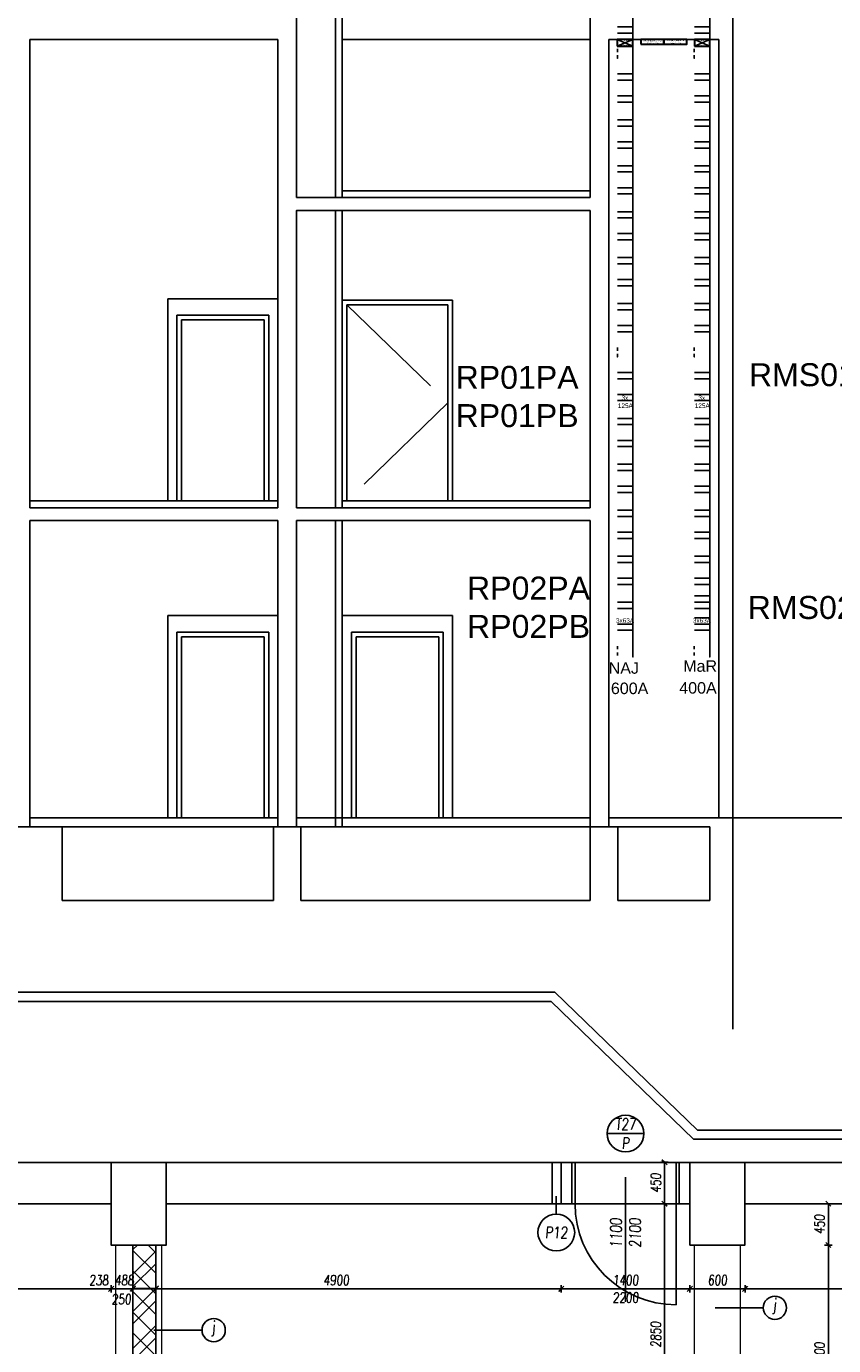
# Model space of a CAD drawing. Header units: millimetres. Extents: x 171 to 266814, y 44 to 350448.
# Tile 57 of 105: x 14985 to 23773, y 27163 to 41523. Entities that reach past the tile are written whole.
import ezdxf

# ---------------------------------------------------------------- set-up
doc = ezdxf.new("R2010")
doc.units = ezdxf.units.MM
doc.header["$LTSCALE"] = 100
doc.linetypes.add('ACAD_ISO12W100', pattern=[22, 12, -3, 0.5, -3, 0.5, -3])
doc.linetypes.add('ČÁRKOVANÁ', pattern=[19.05, 12.7, -6.35])
doc.layers.add('DVERE', color=7, linetype='Continuous', true_color=0xf00000)
for name, color, linetype in [('Elektro přívod', 1, 'Continuous'), ('KOTY', 7, 'Continuous'), ('KOTY 50', 7, 'Continuous'), ('KOTY-DVERE', 8, 'Continuous'), ('NOVA', 240, 'Continuous'), ('NOVÁ TENKÁ', 240, 'Continuous'), ('NOVÁ TLUSTÁ', 240, 'Continuous'), ('Přípojnice', 202, 'Continuous'), ('SLOUPY', 3, 'Continuous'), ('SRAFA', 9, 'Continuous'), ('TENKA', 253, 'Continuous'), ('TLUSTA', 2, 'Continuous'), ('ŽB', 3, 'Continuous')]:
    doc.layers.add(name, color=color, linetype=linetype)
doc.layers.add('NAD', color=4, linetype='ACAD_ISO12W100', lineweight=13)
doc.layers.add('SRAFY', color=7, linetype='Continuous', lineweight=13)
doc.styles.add('arial', font='arial.ttf', dxfattribs={"width": 0.8, "height": 1})
doc.styles.add('CS-ROMANS', font='romans.shx', dxfattribs={"width": 0.75, "oblique": 5})
doc.styles.get("Standard").update_dxf_attribs({"font": 'arial.ttf'})
doc.dimstyles.new('A_KÓTA_50', dxfattribs={"dimtxt": 110, "dimasz": 2, "dimexe": 100, "dimexo": 1500, "dimgap": 40, "dimtad": 1, "dimrnd": 1, "dimdsep": 46, "dimtxsty": 'CS-ROMANS', "dimblk": 'KOT_CARA20', "dimcen": 45, "dimse1": 1, "dimse2": 1, "dimclrd": 256, "dimclre": 256, "dimclrt": 256, "dimadec": 0, "dimazin": 0, "dimtfac": 1, "dimtix": 1, "dimtmove": 2, "dimatfit": 3, "dimldrblk": 'OBLIQUE', "dimfxl": 100, "dimtolj": 1, "dimarcsym": 0})

# ---------------------------------------------------------------- blocks, each defined once
blk = doc.blocks.new('KOT_CARA20')
for p, q in [((0, 0), (-14.1, -14.1)), ((0, 20), (0, -20)), ((0, 0), (14.1, 14.1))]:
    blk.add_line(p, q)
blk = doc.blocks.new('*D208')
at = {"layer": 'Defpoints', "color": 0, "transparency": 16777216}
for p in [(9608, 28258), (15908, 28258), (15908, 27781)]:
    blk.add_point(p, dxfattribs=at)
at = {"layer": 'KOTY 50', "lineweight": -2, "ltscale": 5, "transparency": 16777216}
blk.add_line((9610, 27781), (15906, 27781), dxfattribs=at)
at = {"layer": 'KOTY 50', "lineweight": -2, "transparency": 16777216, "xscale": 2, "yscale": 2, "zscale": 2, "rotation": 180}
blk.add_blockref('KOT_CARA20', (9608, 27781), dxfattribs=at)
at = {"layer": 'KOTY 50', "lineweight": -2, "transparency": 16777216, "xscale": 2, "yscale": 2, "zscale": 2}
blk.add_blockref('KOT_CARA20', (15908, 27781), dxfattribs=at)
at = {"layer": 'KOTY 50', "transparency": 16777216, "insert": (12758, 27876), "char_height": 110, "attachment_point": 5, "style": 'CS-ROMANS'}
blk.add_mtext('\\A1;6300', dxfattribs=at)
blk = doc.blocks.new('_OBLIQUE')
at = {"color": 0, "linetype": 'ByBlock', "ltscale": 15}
blk.add_line((-0.5, -0.5), (0.5, 0.5), dxfattribs=at)
blk = doc.blocks.new('*D209')
at = {"layer": 'Defpoints', "color": 0, "transparency": 16777216}
for p in [(15908, 28258), (16145, 28196), (16145, 27781)]:
    blk.add_point(p, dxfattribs=at)
at = {"layer": 'KOTY 50', "lineweight": -2, "ltscale": 5, "transparency": 16777216}
blk.add_line((15910, 27781), (16143, 27781), dxfattribs=at)
at = {"layer": 'KOTY 50', "lineweight": -2, "transparency": 16777216, "xscale": 2, "yscale": 2, "zscale": 2, "rotation": 180}
blk.add_blockref('KOT_CARA20', (15908, 27781), dxfattribs=at)
at = {"layer": 'KOTY 50', "lineweight": -2, "transparency": 16777216, "xscale": 2, "yscale": 2, "zscale": 2}
blk.add_blockref('KOT_CARA20', (16145, 27781), dxfattribs=at)
at = {"layer": 'KOTY 50', "transparency": 16777216, "insert": (15773, 27876), "char_height": 110, "attachment_point": 5, "style": 'CS-ROMANS'}
blk.add_mtext('\\A1;238', dxfattribs=at)
blk = doc.blocks.new('*D210')
at = {"layer": 'Defpoints', "color": 0, "transparency": 16777216}
for p in [(16145, 28199), (16395, 28213), (16395, 27784)]:
    blk.add_point(p, dxfattribs=at)
at = {"layer": 'KOTY 50', "lineweight": -2, "ltscale": 5, "transparency": 16777216}
blk.add_line((16147, 27784), (16393, 27784), dxfattribs=at)
at = {"layer": 'KOTY 50', "lineweight": -2, "transparency": 16777216, "xscale": 2, "yscale": 2, "zscale": 2, "rotation": 180}
blk.add_blockref('KOT_CARA20', (16145, 27784), dxfattribs=at)
at = {"layer": 'KOTY 50', "lineweight": -2, "transparency": 16777216, "xscale": 2, "yscale": 2, "zscale": 2}
blk.add_blockref('KOT_CARA20', (16395, 27784), dxfattribs=at)
at = {"layer": 'KOTY 50', "transparency": 16777216, "insert": (16018, 27668), "char_height": 110, "attachment_point": 5, "style": 'CS-ROMANS'}
blk.add_mtext('\\A1;250', dxfattribs=at)
blk = doc.blocks.new('*D211')
at = {"layer": 'Defpoints', "color": 0, "transparency": 16777216}
for p in [(15908, 28258), (16395, 28258), (15908, 27781)]:
    blk.add_point(p, dxfattribs=at)
at = {"layer": 'KOTY 50', "lineweight": -2, "ltscale": 5, "transparency": 16777216}
blk.add_line((16393, 27781), (15910, 27781), dxfattribs=at)
at = {"layer": 'KOTY 50', "lineweight": -2, "transparency": 16777216, "xscale": 2, "yscale": 2, "zscale": 2, "rotation": 180}
blk.add_blockref('KOT_CARA20', (15908, 27781), dxfattribs=at)
at = {"layer": 'KOTY 50', "lineweight": -2, "transparency": 16777216, "xscale": 2, "yscale": 2, "zscale": 2}
blk.add_blockref('KOT_CARA20', (16395, 27781), dxfattribs=at)
at = {"layer": 'KOTY 50', "transparency": 16777216, "insert": (16051, 27876), "char_height": 110, "attachment_point": 5, "style": 'CS-ROMANS'}
blk.add_mtext('\\A1;488', dxfattribs=at)
blk = doc.blocks.new('*D212')
at = {"layer": 'Defpoints', "color": 0, "transparency": 16777216}
for p in [(20808, 28708), (15908, 28258), (20808, 27781)]:
    blk.add_point(p, dxfattribs=at)
at = {"layer": 'KOTY 50', "lineweight": -2, "ltscale": 5, "transparency": 16777216}
blk.add_line((15910, 27781), (20806, 27781), dxfattribs=at)
at = {"layer": 'KOTY 50', "lineweight": -2, "transparency": 16777216, "xscale": 2, "yscale": 2, "zscale": 2, "rotation": 180}
blk.add_blockref('KOT_CARA20', (15908, 27781), dxfattribs=at)
at = {"layer": 'KOTY 50', "lineweight": -2, "transparency": 16777216, "xscale": 2, "yscale": 2, "zscale": 2}
blk.add_blockref('KOT_CARA20', (20808, 27781), dxfattribs=at)
at = {"layer": 'KOTY 50', "transparency": 16777216, "insert": (18358, 27876), "char_height": 110, "attachment_point": 5, "style": 'CS-ROMANS'}
blk.add_mtext('\\A1;4900', dxfattribs=at)
blk = doc.blocks.new('*D213')
at = {"layer": 'Defpoints', "color": 0, "transparency": 16777216}
for p in [(22208, 28258), (20808, 27932), (22208, 27781)]:
    blk.add_point(p, dxfattribs=at)
at = {"layer": 'KOTY 50', "lineweight": -2, "ltscale": 5, "transparency": 16777216}
blk.add_line((20810, 27781), (22206, 27781), dxfattribs=at)
at = {"layer": 'KOTY 50', "lineweight": -2, "transparency": 16777216, "xscale": 2, "yscale": 2, "zscale": 2, "rotation": 180}
blk.add_blockref('KOT_CARA20', (20808, 27781), dxfattribs=at)
at = {"layer": 'KOTY 50', "lineweight": -2, "transparency": 16777216, "xscale": 2, "yscale": 2, "zscale": 2}
blk.add_blockref('KOT_CARA20', (22208, 27781), dxfattribs=at)
at = {"layer": 'KOTY 50', "transparency": 16777216, "char_height": 110, "attachment_point": 5, "style": 'CS-ROMANS'}
for s, insert in [('\\A1;1400', (21508, 27876)), ('\\A1;2200', (21508, 27686))]:
    blk.add_mtext(s, dxfattribs=dict(at, insert=insert))
blk = doc.blocks.new('*D214')
at = {"layer": 'Defpoints', "color": 0, "transparency": 16777216}
for p in [(22208, 28258), (22808, 28258), (22808, 27781)]:
    blk.add_point(p, dxfattribs=at)
at = {"layer": 'KOTY 50', "lineweight": -2, "ltscale": 5, "transparency": 16777216}
blk.add_line((22210, 27781), (22806, 27781), dxfattribs=at)
at = {"layer": 'KOTY 50', "lineweight": -2, "transparency": 16777216, "xscale": 2, "yscale": 2, "zscale": 2, "rotation": 180}
blk.add_blockref('KOT_CARA20', (22208, 27781), dxfattribs=at)
at = {"layer": 'KOTY 50', "lineweight": -2, "transparency": 16777216, "xscale": 2, "yscale": 2, "zscale": 2}
blk.add_blockref('KOT_CARA20', (22808, 27781), dxfattribs=at)
at = {"layer": 'KOTY 50', "transparency": 16777216, "insert": (22508, 27876), "char_height": 110, "attachment_point": 5, "style": 'CS-ROMANS'}
blk.add_mtext('\\A1;600', dxfattribs=at)
blk = doc.blocks.new('*D327')
at = {"layer": 'Defpoints', "color": 0, "transparency": 16777216}
for p in [(21714, 28708), (21932, 28708), (20857, 25858)]:
    blk.add_point(p, dxfattribs=at)
at = {"layer": 'KOTY 50', "lineweight": -2, "ltscale": 5, "transparency": 16777216}
blk.add_line((21932, 25860), (21932, 28706), dxfattribs=at)
at = {"layer": 'KOTY 50', "lineweight": -2, "transparency": 16777216, "xscale": 2, "yscale": 2, "zscale": 2}
for p, rotation in [((21932, 28708), 90), ((21932, 25858), 270)]:
    blk.add_blockref('KOT_CARA20', p, dxfattribs=dict(at, rotation=rotation))
at = {"layer": 'KOTY 50', "transparency": 16777216, "insert": (21837, 27283), "char_height": 110, "attachment_point": 5, "rotation": 90, "style": 'CS-ROMANS'}
blk.add_mtext('\\A1;2850', dxfattribs=at)
blk = doc.blocks.new('*D328')
at = {"layer": 'Defpoints', "color": 0, "transparency": 16777216}
for p in [(21601, 29158), (21932, 29158), (21714, 28708)]:
    blk.add_point(p, dxfattribs=at)
at = {"layer": 'KOTY 50', "lineweight": -2, "ltscale": 5, "transparency": 16777216}
blk.add_line((21932, 28710), (21932, 29156), dxfattribs=at)
at = {"layer": 'KOTY 50', "lineweight": -2, "transparency": 16777216, "xscale": 2, "yscale": 2, "zscale": 2}
for p, rotation in [((21932, 29158), 90), ((21932, 28708), 270)]:
    blk.add_blockref('KOT_CARA20', p, dxfattribs=dict(at, rotation=rotation))
at = {"layer": 'KOTY 50', "transparency": 16777216, "insert": (21837, 28933), "char_height": 110, "attachment_point": 5, "rotation": 90, "style": 'CS-ROMANS'}
blk.add_mtext('\\A1;450', dxfattribs=at)
blk = doc.blocks.new('*D356')
at = {"layer": 'Defpoints', "color": 0, "transparency": 16777216}
for p in [(22808, 28258), (28458, 28258), (28458, 27781)]:
    blk.add_point(p, dxfattribs=at)
at = {"layer": 'KOTY 50', "lineweight": -2, "ltscale": 5, "transparency": 16777216}
blk.add_line((22810, 27781), (28456, 27781), dxfattribs=at)
at = {"layer": 'KOTY 50', "lineweight": -2, "transparency": 16777216, "xscale": 2, "yscale": 2, "zscale": 2, "rotation": 180}
blk.add_blockref('KOT_CARA20', (22808, 27781), dxfattribs=at)
at = {"layer": 'KOTY 50', "lineweight": -2, "transparency": 16777216, "xscale": 2, "yscale": 2, "zscale": 2}
blk.add_blockref('KOT_CARA20', (28458, 27781), dxfattribs=at)
at = {"layer": 'KOTY 50', "transparency": 16777216, "insert": (25633, 27876), "char_height": 110, "attachment_point": 5, "style": 'CS-ROMANS'}
blk.add_mtext('\\A1;5650', dxfattribs=at)
blk = doc.blocks.new('*D367')
at = {"layer": 'Defpoints', "color": 0, "transparency": 16777216}
for p in [(22808, 28258), (23715, 28258), (22602, 25858)]:
    blk.add_point(p, dxfattribs=at)
at = {"layer": 'KOTY 50', "lineweight": -2, "ltscale": 5, "transparency": 16777216}
blk.add_line((23715, 25860), (23715, 28256), dxfattribs=at)
at = {"layer": 'KOTY 50', "lineweight": -2, "transparency": 16777216, "xscale": 2, "yscale": 2, "zscale": 2}
for p, rotation in [((23715, 28258), 90), ((23715, 25858), 270)]:
    blk.add_blockref('KOT_CARA20', p, dxfattribs=dict(at, rotation=rotation))
at = {"layer": 'KOTY 50', "transparency": 16777216, "insert": (23620, 27058), "char_height": 110, "attachment_point": 5, "rotation": 90, "style": 'CS-ROMANS'}
blk.add_mtext('\\A1;2400', dxfattribs=at)
blk = doc.blocks.new('*D368')
at = {"layer": 'Defpoints', "color": 0, "transparency": 16777216}
for p in [(23198, 28708), (23715, 28708), (22808, 28258)]:
    blk.add_point(p, dxfattribs=at)
at = {"layer": 'KOTY 50', "lineweight": -2, "ltscale": 5, "transparency": 16777216}
blk.add_line((23715, 28260), (23715, 28706), dxfattribs=at)
at = {"layer": 'KOTY 50', "lineweight": -2, "transparency": 16777216, "xscale": 2, "yscale": 2, "zscale": 2}
for p, rotation in [((23715, 28708), 90), ((23715, 28258), 270)]:
    blk.add_blockref('KOT_CARA20', p, dxfattribs=dict(at, rotation=rotation))
at = {"layer": 'KOTY 50', "transparency": 16777216, "insert": (23620, 28483), "char_height": 110, "attachment_point": 5, "rotation": 90, "style": 'CS-ROMANS'}
blk.add_mtext('\\A1;450', dxfattribs=at)

msp = doc.modelspace()

# ---------------------------------------------------------------- hatches: boundary and pattern name
at = {"layer": 'SRAFA', "ltscale": 5}
h = msp.add_hatch(dxfattribs=at)
h.set_pattern_fill('ANSI31', color=253, scale=50, angle=90)
h.set_pattern_definition([(135, (-294224.35, -112688.84), (-112.2532, -112.2532), [])])
h.paths.add_polyline_path([(8397.553, 25732.91), (4672.557, 25732.91), (4672.557, 25607.91), (8397.553, 25607.91)])
h.paths.add_polyline_path([(8597.553, 25732.91), (8397.553, 25732.91), (8397.553, 25607.91), (8597.556, 25607.91)])
h.paths.add_polyline_path([(9797.553, 25732.91), (9657.556, 25732.91), (9657.556, 25607.91), (9797.553, 25607.91)])
h.paths.add_polyline_path([(20907.556, 25607.91), (20907.556, 25857.91), (16395.056, 25857.91), (16395.056, 28257.91), (16145.056, 28257.91), (16145.056, 25732.91), (15545.056, 25732.91), (15545.056, 25607.91)])
h.paths.add_polyline_path([(14545.056, 25607.91), (14545.056, 25732.91), (9797.553, 25732.91), (9797.553, 25607.91)])
h.paths.add_polyline_path([(22107.556, 25857.91), (22107.556, 25607.91), (22457.556, 25607.91), (22457.556, 24257.91), (22707.556, 24257.91), (22707.556, 25857.91)])
at = {"layer": 'SRAFY', "ltscale": 5}
h = msp.add_hatch(dxfattribs=at)
h.set_pattern_fill('ANSI32', color=253, scale=30)
h.set_pattern_definition([(45, (270826.47, -138059.16), (-202.05576, 202.05576), []), (45, (270961.17, -138059.16), (-202.05576, 202.05576), [])])
h.paths.add_polyline_path([(8597.553, 25732.91), (4672.556, 25732.91), (4672.556, 25607.91), (8597.556, 25607.91)])
h.paths.add_polyline_path([(9607.556, 25732.91), (9597.553, 25732.91), (9597.556, 25607.91), (9607.556, 25607.91)])
h.paths.add_polyline_path([(9757.556, 25732.91), (9607.556, 25732.91), (9607.556, 25607.91), (9757.556, 25607.91)])
h.paths.add_polyline_path([(20907.556, 25607.91), (20907.556, 25857.91), (16395.056, 25857.91), (16395.056, 28257.91), (16145.056, 28257.91), (16145.056, 25732.91), (15545.056, 25732.91), (15545.056, 25607.91)])
h.paths.add_polyline_path([(14545.056, 25607.91), (14545.056, 25732.91), (9757.556, 25732.91), (9757.556, 25607.91)])
h.paths.add_polyline_path([(22107.556, 25857.91), (22107.556, 25607.91), (22457.556, 25607.91), (22457.556, 24257.91), (22707.556, 24257.91), (22707.556, 25857.91)])

# ---------------------------------------------------------------- linework, layer by layer
at = {"layer": 'DVERE', "color": 253}
for p, q in [((16523.671, 38558.396), (17723.671, 38558.396)), ((16523.671, 36358.396), (16523.671, 38558.396)), ((17723.671, 38558.396), (17723.671, 36358.396)), ((17623.671, 38378.396), (16623.671, 38378.396)), ((16623.671, 38378.396), (16623.671, 36358.396)), ((17623.671, 36358.396), (17623.671, 38378.396)), ((17573.671, 38328.396), (16673.671, 38328.396)), ((16673.671, 38328.396), (16673.671, 36358.396)), ((17573.671, 36358.396), (17573.671, 38328.396)), ((17723.671, 36358.396), (16523.671, 36358.396)), ((16623.671, 36358.396), (17623.671, 36358.396)), ((16673.671, 36358.396), (17573.671, 36358.396)), ((16523.671, 35108.396), (17723.671, 35108.396)), ((16523.671, 32908.396), (16523.671, 35108.396)), ((17723.671, 35108.396), (17723.671, 32908.396)), ((18423.671, 35108.396), (19623.671, 35108.396)), ((18423.671, 32908.396), (18423.671, 35108.396)), ((19623.671, 35108.396), (19623.671, 32908.396)), ((17623.671, 34928.396), (16623.671, 34928.396)), ((16623.671, 34928.396), (16623.671, 32908.396)), ((17623.671, 32908.396), (17623.671, 34928.396)), ((19523.671, 34928.396), (18523.671, 34928.396)), ((18523.671, 34928.396), (18523.671, 32908.396)), ((19523.671, 32908.396), (19523.671, 34928.396)), ((17573.671, 34878.396), (16673.671, 34878.396)), ((16673.671, 34878.396), (16673.671, 32908.396)), ((17573.671, 32908.396), (17573.671, 34878.396)), ((19473.671, 34878.396), (18573.671, 34878.396)), ((18573.671, 34878.396), (18573.671, 32908.396)), ((19473.671, 32908.396), (19473.671, 34878.396)), ((17723.671, 32908.396), (16523.671, 32908.396)), ((16623.671, 32908.396), (17623.671, 32908.396)), ((16673.671, 32908.396), (17573.671, 32908.396)), ((19623.671, 32908.396), (18423.671, 32908.396)), ((18523.671, 32908.396), (19523.671, 32908.396)), ((18573.671, 32908.396), (19473.671, 32908.396)), ((22423.671, 32808.396), (22423.671, 32008.396)), ((17673.671, 32008.396), (15373.671, 32008.396)), ((21123.671, 32008.396), (17973.671, 32008.396)), ((22423.671, 32008.396), (21423.671, 32008.396)), ((20739.136, 31008.396), (8073.671, 31008.396)), ((20698.671, 30908.396), (8073.671, 30908.396)), ((20907.556, 29157.91), (22107.556, 29157.91)), ((20922.556, 29157.91), (20922.556, 28707.91)), ((20957.556, 29157.91), (20957.556, 28707.91)), ((22057.556, 29157.91), (22057.556, 28707.91)), ((22092.556, 29157.91), (22092.556, 28707.91)), ((20907.556, 28707.91), (22107.556, 28707.91)), ((22057.556, 28707.91), (22057.556, 27607.91))]:
    msp.add_line(p, q, dxfattribs=at)
msp.add_arc((22057.556, 28707.91), 1100, 180, 270, dxfattribs=at)
at = {"layer": 'Elektro přívod', "color": 253}
msp.add_line((21323.671, 41378.396), (22523.671, 41378.396), dxfattribs=at)
at = {"layer": 'Elektro přívod'}
for p, q in [((21416.139, 41378.396), (21586.139, 41308.396)), ((21416.139, 41308.396), (21586.139, 41378.396)), ((22256.523, 41378.396), (22426.523, 41308.396)), ((22256.523, 41308.396), (22426.523, 41378.396))]:
    msp.add_line(p, q, dxfattribs=at)
at = {"layer": 'Elektro přívod', "lineweight": 30}
for points in [[(21416.139, 41308.396), (21586.139, 41308.396), (21586.139, 41378.396), (21416.139, 41378.396)], [(21673.671, 41328.396), (21923.671, 41328.396), (21923.671, 41378.396), (21673.671, 41378.396)], [(21923.671, 41328.396), (22173.671, 41328.396), (22173.671, 41378.396), (21923.671, 41378.396)], [(22256.523, 41308.396), (22426.523, 41308.396), (22426.523, 41378.396), (22256.523, 41378.396)]]:
    msp.add_lwpolyline(points, close=True, dxfattribs=at)
at = {"layer": 'KOTY', "color": 253, "linetype": 'ByBlock'}
for p, q in [((18862.534, 36358.396), (20179.629, 36358.396)), ((18416.671, 32008.396), (19733.766, 32008.396)), ((18416.671, 31008.396), (19733.766, 31008.396))]:
    msp.add_line(p, q, dxfattribs=at)
at = {"layer": 'KOTY-DVERE', "color": 253}
for p, q in [((21307.556, 29470.426), (21707.556, 29470.426)), ((21507.556, 27640.061), (21507.556, 28996.423)), ((20753.688, 28790.002), (20753.688, 28594.749))]:
    msp.add_line(p, q, dxfattribs=at)
at = {"layer": 'KOTY-DVERE', "color": 253, "ltscale": 5}
for p, q in [((23006.689, 27575.189), (22482.557, 27575.189)), ((16897.439, 27331.111), (16373.306, 27331.111))]:
    msp.add_line(p, q, dxfattribs=at)
at = {"layer": 'KOTY-DVERE', "color": 253}
for centre, radius in [((21507.556, 29470.426), 200), ((20753.688, 28394.749), 200), ((23133.245, 27575.189), 126.556), ((17023.995, 27331.111), 126.556)]:
    msp.add_circle(centre, radius, dxfattribs=at)
at = {"layer": 'NAD', "color": 253, "ltscale": 20}
for points in [[(15957.556, 10257.91), (15957.556, 28257.91)], [(16457.556, 10257.91), (16457.556, 28257.91)], [(22257.556, 10257.91), (22257.556, 28257.91)], [(22757.556, 10257.91), (22757.556, 28257.91)]]:
    msp.add_lwpolyline(points, dxfattribs=at)
at = {"layer": 'NOVA', "color": 253, "linetype": 'ACAD_ISO12W100', "ltscale": 5}
msp.add_line((20707.556, 29157.91), (20707.556, 28707.91), dxfattribs=at)
at = {"layer": 'NOVÁ TENKÁ', "color": 253}
for p, q in [((18423.671, 38543.396), (19623.671, 38543.396)), ((18423.671, 36358.396), (18423.671, 38543.396)), ((18473.671, 38493.396), (19573.671, 38493.396)), ((18473.671, 36358.396), (18473.671, 38493.396)), ((19573.671, 38493.396), (19573.671, 36358.396)), ((19623.671, 38543.396), (19623.671, 36358.396))]:
    msp.add_line(p, q, dxfattribs=at)
at = {"layer": 'NOVÁ TENKÁ', "color": 253, "linetype": 'ČÁRKOVANÁ'}
for p, q in [((18473.671, 38493.396), (19573.671, 37425.896)), ((19573.671, 37425.896), (18473.671, 36358.396))]:
    msp.add_line(p, q, dxfattribs=at)
at = {"layer": 'NOVÁ TLUSTÁ', "color": 253, "ltscale": 5}
for p, q in [((20807.556, 29157.91), (20907.556, 29157.91)), ((22107.556, 29157.91), (22207.556, 29157.91)), ((20807.556, 28707.91), (20907.556, 28707.91)), ((22107.556, 28707.91), (22207.556, 28707.91))]:
    msp.add_line(p, q, dxfattribs=at)
for points in [[(16145.056, 28257.91), (16145.056, 25732.91)], [(16395.056, 28257.91), (16395.056, 25857.91), (22707.556, 25857.91), (22707.556, 24907.91)]]:
    msp.add_lwpolyline(points, dxfattribs=at)
at = {"layer": 'Přípojnice'}
for p, q in [((21419.523, 41516.722, 32.182), (21586.523, 41516.722, 32.182)), ((22256.523, 41516.722, 32.182), (22423.523, 41516.722, 32.182)), ((21419.523, 41448.722, 32.182), (21586.523, 41448.722, 32.182)), ((22256.523, 41448.722, 32.182), (22423.523, 41448.722, 32.182)), ((21418.523, 41242.722, 66.182), (21418.523, 41276.722, 66.182)), ((21587.523, 41242.722, 66.182), (21587.523, 41276.722, 66.182)), ((22255.523, 41242.722, 66.182), (22255.523, 41276.722, 66.182)), ((22424.523, 41242.722, 66.182), (22424.523, 41276.722, 66.182)), ((21418.523, 41208.722, 49.182), (21418.523, 41174.722, 49.182)), ((21587.523, 41208.722, 49.182), (21587.523, 41174.722, 49.182)), ((22255.523, 41208.722, 49.182), (22255.523, 41174.722, 49.182)), ((22424.523, 41208.722, 49.182), (22424.523, 41174.722, 49.182)), ((21419.523, 41005.722, 100.182), (21586.523, 41005.722, 100.182)), ((21419.523, 40937.722, 100.182), (21586.523, 40937.722, 100.182)), ((22256.523, 41005.722, 100.182), (22423.523, 41005.722, 100.182)), ((22256.523, 40937.722, 100.182), (22423.523, 40937.722, 100.182)), ((21419.523, 40766.722, 32.182), (21586.523, 40766.722, 32.182)), ((21419.523, 40698.722, 32.182), (21586.523, 40698.722, 32.182)), ((22256.523, 40766.722, 32.182), (22423.523, 40766.722, 32.182)), ((22256.523, 40698.722, 32.182), (22423.523, 40698.722, 32.182)), ((21419.523, 40505.722, 100.182), (21586.523, 40505.722, 100.182)), ((22256.523, 40505.722, 100.182), (22423.523, 40505.722, 100.182)), ((21419.523, 40437.722, 100.182), (21586.523, 40437.722, 100.182)), ((22256.523, 40437.722, 100.182), (22423.523, 40437.722, 100.182)), ((21419.523, 40266.722, 32.182), (21586.523, 40266.722, 32.182)), ((22256.523, 40266.722, 32.182), (22423.523, 40266.722, 32.182)), ((21419.523, 40198.722, 32.182), (21586.523, 40198.722, 32.182)), ((22256.523, 40198.722, 32.182), (22423.523, 40198.722, 32.182)), ((21419.523, 40005.722, 100.182), (21586.523, 40005.722, 100.182)), ((21419.523, 39937.722, 100.182), (21586.523, 39937.722, 100.182)), ((22256.523, 40005.722, 100.182), (22423.523, 40005.722, 100.182)), ((22256.523, 39937.722, 100.182), (22423.523, 39937.722, 100.182)), ((21419.523, 39766.722, 32.182), (21586.523, 39766.722, 32.182)), ((21419.523, 39698.722, 32.182), (21586.523, 39698.722, 32.182)), ((22256.523, 39766.722, 32.182), (22423.523, 39766.722, 32.182)), ((22256.523, 39698.722, 32.182), (22423.523, 39698.722, 32.182)), ((21419.523, 39505.722, 100.182), (21586.523, 39505.722, 100.182)), ((22256.523, 39505.722, 100.182), (22423.523, 39505.722, 100.182)), ((21419.523, 39437.722, 100.182), (21586.523, 39437.722, 100.182)), ((22256.523, 39437.722, 100.182), (22423.523, 39437.722, 100.182)), ((21419.523, 39266.722, 32.182), (21586.523, 39266.722, 32.182)), ((22256.523, 39266.722, 32.182), (22423.523, 39266.722, 32.182)), ((21419.523, 39198.722, 32.182), (21586.523, 39198.722, 32.182)), ((22256.523, 39198.722, 32.182), (22423.523, 39198.722, 32.182)), ((21419.523, 39005.722, 100.182), (21586.523, 39005.722, 100.182)), ((21419.523, 38937.722, 100.182), (21586.523, 38937.722, 100.182)), ((22256.523, 39005.722, 100.182), (22423.523, 39005.722, 100.182)), ((22256.523, 38937.722, 100.182), (22423.523, 38937.722, 100.182)), ((21419.523, 38766.722, 32.182), (21586.523, 38766.722, 32.182)), ((21419.523, 38698.722, 32.182), (21586.523, 38698.722, 32.182)), ((22256.523, 38766.722, 32.182), (22423.523, 38766.722, 32.182)), ((22256.523, 38698.722, 32.182), (22423.523, 38698.722, 32.182)), ((21419.523, 38505.722, 100.182), (21586.523, 38505.722, 100.182)), ((22256.523, 38505.722, 100.182), (22423.523, 38505.722, 100.182)), ((21419.523, 38437.722, 100.182), (21586.523, 38437.722, 100.182)), ((22256.523, 38437.722, 100.182), (22423.523, 38437.722, 100.182)), ((21419.523, 38266.722, 32.182), (21586.523, 38266.722, 32.182)), ((21419.523, 38198.722, 32.182), (21586.523, 38198.722, 32.182)), ((22256.523, 38266.722, 32.182), (22423.523, 38266.722, 32.182)), ((22256.523, 38198.722, 32.182), (22423.523, 38198.722, 32.182)), ((21418.523, 37992.722, 66.182), (21418.523, 38026.722, 66.182)), ((21418.523, 37958.722, 49.182), (21418.523, 37924.722, 49.182)), ((21587.523, 37992.722, 66.182), (21587.523, 38026.722, 66.182)), ((21587.523, 37958.722, 49.182), (21587.523, 37924.722, 49.182)), ((22255.523, 37992.722, 66.182), (22255.523, 38026.722, 66.182)), ((22255.523, 37958.722, 49.182), (22255.523, 37924.722, 49.182)), ((22424.523, 37992.722, 66.182), (22424.523, 38026.722, 66.182)), ((22424.523, 37958.722, 49.182), (22424.523, 37924.722, 49.182)), ((21419.523, 37755.722, 100.182), (21586.523, 37755.722, 100.182)), ((21419.523, 37687.722, 100.182), (21586.523, 37687.722, 100.182)), ((22256.523, 37755.722, 100.182), (22423.523, 37755.722, 100.182)), ((22256.523, 37687.722, 100.182), (22423.523, 37687.722, 100.182)), ((21419.523, 37516.722, 32.182), (21586.523, 37516.722, 32.182)), ((22256.523, 37516.722, 32.182), (22423.523, 37516.722, 32.182)), ((21419.523, 37448.722, 32.182), (21586.523, 37448.722, 32.182)), ((22256.523, 37448.722, 32.182), (22423.523, 37448.722, 32.182)), ((21419.523, 37255.722, 100.182), (21586.523, 37255.722, 100.182)), ((22256.523, 37255.722, 100.182), (22423.523, 37255.722, 100.182)), ((21419.523, 37187.722, 100.182), (21586.523, 37187.722, 100.182)), ((22256.523, 37187.722, 100.182), (22423.523, 37187.722, 100.182)), ((21419.523, 37016.722, 32.182), (21586.523, 37016.722, 32.182)), ((21419.523, 36948.722, 32.182), (21586.523, 36948.722, 32.182)), ((22256.523, 37016.722, 32.182), (22423.523, 37016.722, 32.182)), ((22256.523, 36948.722, 32.182), (22423.523, 36948.722, 32.182)), ((21419.523, 36755.722, 100.182), (21586.523, 36755.722, 100.182)), ((21419.523, 36687.722, 100.182), (21586.523, 36687.722, 100.182)), ((22256.523, 36755.722, 100.182), (22423.523, 36755.722, 100.182)), ((22256.523, 36687.722, 100.182), (22423.523, 36687.722, 100.182)), ((21419.523, 36516.722, 32.182), (21586.523, 36516.722, 32.182)), ((22256.523, 36516.722, 32.182), (22423.523, 36516.722, 32.182)), ((21419.523, 36448.722, 32.182), (21586.523, 36448.722, 32.182)), ((22256.523, 36448.722, 32.182), (22423.523, 36448.722, 32.182)), ((21419.523, 36255.722, 100.182), (21586.523, 36255.722, 100.182)), ((21419.523, 36187.722, 100.182), (21586.523, 36187.722, 100.182)), ((22256.523, 36255.722, 100.182), (22423.523, 36255.722, 100.182)), ((22256.523, 36187.722, 100.182), (22423.523, 36187.722, 100.182)), ((21419.523, 36016.722, 32.182), (21586.523, 36016.722, 32.182)), ((21419.523, 35948.722, 32.182), (21586.523, 35948.722, 32.182)), ((22256.523, 36016.722, 32.182), (22423.523, 36016.722, 32.182)), ((22256.523, 35948.722, 32.182), (22423.523, 35948.722, 32.182)), ((21419.523, 35755.722, 100.182), (21586.523, 35755.722, 100.182)), ((22256.523, 35755.722, 100.182), (22423.523, 35755.722, 100.182)), ((21419.523, 35687.722, 100.182), (21586.523, 35687.722, 100.182)), ((22256.523, 35687.722, 100.182), (22423.523, 35687.722, 100.182)), ((21419.523, 35516.722, 32.182), (21586.523, 35516.722, 32.182)), ((22256.523, 35516.722, 32.182), (22423.523, 35516.722, 32.182)), ((21419.523, 35448.722, 32.182), (21586.523, 35448.722, 32.182)), ((22256.523, 35448.722, 32.182), (22423.523, 35448.722, 32.182)), ((21419.523, 35255.722, 100.182), (21586.523, 35255.722, 100.182)), ((21419.523, 35187.722, 100.182), (21586.523, 35187.722, 100.182)), ((22256.523, 35255.722, 100.182), (22423.523, 35255.722, 100.182)), ((22256.523, 35187.722, 100.182), (22423.523, 35187.722, 100.182)), ((21419.523, 35016.722, 32.182), (21586.523, 35016.722, 32.182)), ((21419.523, 34948.722, 32.182), (21586.523, 34948.722, 32.182)), ((22256.523, 35016.722, 32.182), (22423.523, 35016.722, 32.182)), ((22256.523, 34948.722, 32.182), (22423.523, 34948.722, 32.182)), ((21418.523, 34742.722, 66.182), (21418.523, 34776.722, 66.182)), ((21587.523, 34742.722, 66.182), (21587.523, 34776.722, 66.182)), ((22255.523, 34742.722, 66.182), (22255.523, 34776.722, 66.182)), ((22424.523, 34742.722, 66.182), (22424.523, 34776.722, 66.182))]:
    msp.add_line(p, q, dxfattribs=at)
at = {"layer": 'Přípojnice', "color": 3}
for p, q in [((21419.523, 37755.722, 401.545), (21586.523, 37755.722, 401.545)), ((22256.523, 37755.722, 100.182), (22423.523, 37755.722, 100.182)), ((22256.523, 35323.722, 200.364), (22423.523, 35323.722, 200.364)), ((22256.523, 35255.722, 200.364), (22423.523, 35255.722, 200.364)), ((22256.523, 35084.722, 132.364), (22423.523, 35084.722, 132.364)), ((22256.523, 35016.722, 132.364), (22423.523, 35016.722, 132.364))]:
    msp.add_line(p, q, dxfattribs=at)
at = {"layer": 'Přípojnice', "extrusion": (6.12323e-17, -6.12323e-17, -1)}
for p, q in [((21418.523, 34708.722, 66.182), (21418.523, 34674.722, 66.182)), ((21587.523, 34708.722, 66.182), (21587.523, 34674.722, 66.182)), ((22255.523, 34708.722, 66.182), (22255.523, 34674.722, 66.182)), ((22424.523, 34708.722, 66.182), (22424.523, 34674.722, 66.182))]:
    msp.add_line(p, q, dxfattribs=at)
at = {"layer": 'Přípojnice'}
for points in [[(21587.523, 41225.722, 32.182), (21587.523, 44475.722, 32.182), (21587.523, 44475.722, 100.182), (21587.523, 41225.722, 100.182)], [(22424.523, 41225.722, 32.182), (22424.523, 44475.722, 32.182), (22424.523, 44475.722, 100.182), (22424.523, 41225.722, 100.182)], [(21587.523, 37975.722, 32.182), (21587.523, 41225.722, 32.182), (21587.523, 41225.722, 100.182), (21587.523, 37975.722, 100.182)], [(22424.523, 37975.722, 32.182), (22424.523, 41225.722, 32.182), (22424.523, 41225.722, 100.182), (22424.523, 37975.722, 100.182)], [(21587.523, 34725.722, 32.182), (21587.523, 37975.722, 32.182), (21587.523, 37975.722, 100.182), (21587.523, 34725.722, 100.182)], [(22424.523, 34725.722, 32.182), (22424.523, 37975.722, 32.182), (22424.523, 37975.722, 100.182), (22424.523, 34725.722, 100.182)], [(21587.523, 34725.722, 100.182), (21587.523, 34657.722, 100.182), (21587.523, 34657.722, 32.182), (21587.523, 34725.722, 32.182)], [(22424.523, 34725.722, 100.182), (22424.523, 34657.722, 100.182), (22424.523, 34657.722, 32.182), (22424.523, 34725.722, 32.182)]]:
    msp.add_polyline3d(points, dxfattribs=at)
at = {"layer": 'Přípojnice', "extrusion": (1, 4.28626e-16, -6.12323e-17)}
for centre in [(41191.722, 66.182, 21418.523), (41191.722, 66.182, 21587.523), (41191.722, 66.182, 22255.523), (41191.722, 66.182, 22424.523)]:
    msp.add_circle(centre, 17, dxfattribs=at)
at = {"layer": 'Přípojnice', "extrusion": (1, 5.51091e-16, -6.12323e-17)}
for centre in [(37941.722, 66.182, 21418.523), (37941.722, 66.182, 21587.523), (37941.722, 66.182, 22255.523), (37941.722, 66.182, 22424.523)]:
    msp.add_circle(centre, 17, dxfattribs=at)
at = {"layer": 'SLOUPY', "color": 253}
for points in [[(15907.556, 29157.91), (15907.556, 28257.91), (16507.556, 28257.91), (16507.556, 29157.91)], [(22207.556, 29157.91), (22207.556, 28257.91), (22807.556, 28257.91), (22807.556, 29157.91)]]:
    msp.add_lwpolyline(points, close=True, dxfattribs=at)
at = {"layer": 'TENKA', "color": 253, "linetype": 'ČÁRKOVANÁ', "ltscale": 10}
for p, q in [((21123.671, 41378.396), (18423.671, 41378.396)), ((22673.671, 32908.396), (24773.671, 32908.396))]:
    msp.add_line(p, q, dxfattribs=at)
at = {"layer": 'TENKA', "color": 253}
for p, q in [((21123.671, 39658.396), (18423.671, 39658.396)), ((17723.671, 36283.396), (15023.671, 36283.396)), ((21123.671, 36283.396), (18423.671, 36283.396)), ((22423.671, 32808.396), (8073.671, 32808.396)), ((15373.671, 32808.396), (15373.671, 32008.396)), ((17673.671, 32808.396), (17673.671, 32008.396)), ((17973.671, 32808.396), (17973.671, 32008.396)), ((21123.671, 32808.396), (21123.671, 32008.396)), ((21123.671, 32808.396), (21123.671, 32008.396)), ((21423.671, 32808.396), (21423.671, 32008.396)), ((22248.671, 29408.396), (20698.671, 30908.396)), ((22289.136, 29508.396), (20739.136, 31008.396)), ((22289.136, 29508.396), (25158.207, 29508.396)), ((22248.671, 29408.396), (25198.671, 29408.396))]:
    msp.add_line(p, q, dxfattribs=at)
at = {"layer": 'TLUSTA', "color": 253}
for p, q in [((17923.671, 43363.396), (17923.671, 39658.396)), ((18348.671, 43363.396), (18348.671, 39658.396)), ((18423.671, 43363.396), (18423.671, 39658.396)), ((21123.671, 43363.396), (21123.671, 39658.396)), ((21123.671, 43363.396), (21123.671, 39658.396)), ((15023.671, 41378.396), (15023.671, 36283.396)), ((17723.671, 41378.396), (15023.671, 41378.396)), ((17723.671, 41378.396), (17723.671, 36283.396)), ((21323.671, 41378.396), (21323.671, 36283.396)), ((22523.671, 41378.396), (21323.671, 41378.396)), ((22523.671, 41378.396), (22523.671, 36283.396)), ((18423.671, 39658.396), (17923.671, 39658.396)), ((21123.671, 39733.396), (18423.671, 39733.396)), ((21123.671, 39518.396), (17923.671, 39518.396)), ((17923.671, 39518.396), (17923.671, 36283.396)), ((18348.671, 39518.396), (18348.671, 36283.396)), ((18423.671, 39518.396), (18423.671, 36283.396)), ((21123.671, 39518.396), (21123.671, 36283.396)), ((21123.671, 39518.396), (21123.671, 36283.396)), ((17723.671, 36358.396), (15023.671, 36358.396)), ((21123.671, 36358.396), (18423.671, 36358.396)), ((18423.671, 36283.396), (17923.671, 36283.396)), ((15023.671, 36143.396), (15023.671, 33008.396)), ((17723.671, 36143.396), (15023.671, 36143.396)), ((17723.671, 36143.396), (17723.671, 33008.396)), ((17923.671, 36143.396), (17923.671, 33008.396)), ((21123.671, 36143.396), (17923.671, 36143.396)), ((18348.671, 36143.396), (18348.671, 32808.396)), ((18423.671, 36143.396), (18423.671, 32808.396)), ((21123.671, 36143.396), (21123.671, 33008.396)), ((21123.671, 36143.396), (21123.671, 33008.396)), ((21323.671, 36143.396), (21323.671, 33008.396)), ((22523.671, 36143.396), (22523.671, 33008.396)), ((17723.671, 32908.396), (15023.671, 32908.396)), ((21123.671, 32908.396), (17923.671, 32908.396)), ((22523.671, 32908.396), (21323.671, 32908.396))]:
    msp.add_line(p, q, dxfattribs=at)
at = {"layer": 'TLUSTA', "color": 253, "ltscale": 5}
msp.add_line((20807.556, 28707.91), (20807.556, 29157.91), dxfattribs=at)
at = {"layer": 'TLUSTA', "color": 253}
for points in [[(10207.556, 29157.91), (15907.556, 29157.91)], [(16507.556, 29157.91), (20807.556, 29157.91)], [(22807.556, 29157.91), (28457.556, 29157.91)], [(10207.556, 28707.91), (15907.556, 28707.91)], [(16507.556, 28707.91), (20807.556, 28707.91)], [(22807.556, 28707.91), (28457.556, 28707.91)]]:
    msp.add_lwpolyline(points, dxfattribs=at)
at = {"layer": 'ŽB', "color": 253}
for p, q in [((22673.671, 99173.396), (22673.671, 30608.396)), ((21323.671, 36143.396), (21323.671, 36283.396)), ((22523.671, 36143.396), (22523.671, 36283.396))]:
    msp.add_line(p, q, dxfattribs=at)
for points in [[(22673.671, 98973.396), (22673.671, 32908.396), (22523.671, 32908.396), (22523.671, 36143.396)], [(17923.671, 43363.396), (17923.671, 39658.396)], [(21123.671, 39658.396), (21123.671, 43363.396)], [(14623.671, 41378.396), (14623.671, 32808.396), (15023.671, 32808.396), (15023.671, 36143.396)], [(15023.671, 36283.396), (15023.671, 41378.396)], [(15023.671, 41378.396), (17723.671, 41378.396)], [(17723.671, 36283.396), (17723.671, 41378.396)], [(21323.671, 41378.396), (21323.671, 36283.396)], [(21323.671, 41378.396), (22523.671, 41378.396)], [(22523.671, 36283.396), (22523.671, 41378.396)], [(21123.671, 39658.396), (17923.671, 39658.396)], [(17923.671, 39518.396), (17923.671, 36283.396)], [(17923.671, 39518.396), (17923.671, 39518.396), (21123.671, 39518.396)], [(21123.671, 36283.396), (21123.671, 39518.396)], [(17723.671, 36283.396), (15023.671, 36283.396)], [(21123.671, 36283.396), (17923.671, 36283.396)], [(15023.671, 36143.396), (17723.671, 36143.396)], [(17923.671, 36143.396), (17923.671, 32808.396), (17723.671, 32808.396), (17723.671, 36143.396)], [(17923.671, 36143.396), (21123.671, 36143.396)], [(21323.671, 36143.396), (21323.671, 32808.396), (21123.671, 32808.396), (21123.671, 36143.396)]]:
    msp.add_lwpolyline(points, dxfattribs=at)

# ---------------------------------------------------------------- texts
at = {"layer": 'Elektro přívod'}
for s, height, p in [('NAJEMCI', 12.5, (21461.197, 41363.667)), ('Kabelový žlab PO-EPS-EV', 12.5, (21695.616, 41361.218)), ('Kabelový žlab ovládání', 12.5, (21961.912, 41361.761)), ('MaR', 12.5, (22325.724, 41361.819)), ('BUS 400A', 12.5, (21462.901, 41311.924)), ('250x50   P120-R', 12.5, (21735.322, 41333.664)), ('250x50   P120-R', 12.5, (21997.594, 41333.234)), ('BUS 400A', 12.5, (22303.286, 41311.924)), ('MaR', 125, (22135.343, 34497.777)), ('NAJ', 125, (21323.671, 34475.896)), ('600A', 125, (21347.614, 34254.714)), ('400A', 125, (22092.025, 34259.675))]:
    msp.add_text(s, height=height, dxfattribs=at).set_placement(p)
at = {"layer": 'Elektro přívod', "lineweight": -3, "char_height": 250, "width": 62288.13584, "attachment_point": 1}
for s, insert in [('RP01PA\\PRP01PB', (19657.227, 37827.56)), ('RMS01P', (22850.447, 37856.104)), ('RP02PA\\PRP02PB', (19781.613, 35533.379)), ('RMS02P', (22837.537, 35322.403))]:
    msp.add_mtext(s, dxfattribs=dict(at, insert=insert))
at = {"layer": 'KOTY-DVERE', "color": 253, "char_height": 125, "attachment_point": 5, "style": 'CS-ROMANS'}
for s, width, insert in [('T27\\PP', 125, (21507.556, 29470.426)), ('P12', 125, (20753.688, 28394.749)), ('j', 141.62944, (23128.043, 27592.09)), ('j', 141.62944, (17018.793, 27348.012))]:
    msp.add_mtext_dynamic_manual_height_columns(s, width=width, gutter_width=12.5, heights=[0], dxfattribs=dict(at, insert=insert))
at = {"layer": 'KOTY-DVERE', "color": 253, "insert": (21507.556, 28388.647), "char_height": 125, "attachment_point": 5, "rotation": 90, "style": 'CS-ROMANS'}
msp.add_mtext('\\A1;1100\\P2100', dxfattribs=at)
at = {"layer": 'Přípojnice', "color": 3, "style": 'arial'}
for s, p in [('3x', (21463.154, 37454.721, 100.182)), ('3x', (22300.154, 37454.721, -201.182)), ('125A', (21423.967, 37369.222, 301.364)), ('125A', (22260.967, 37369.222)), ('3x63A', (21403.148, 35030.837, 300.545)), ('3x63A', (22240.148, 35030.837, 200.364))]:
    msp.add_text(s, height=50, dxfattribs=at).set_placement(p)

# ---------------------------------------------------------------- dimensions: what is measured, and where the dimension line sits
at = {"layer": 'KOTY 50', "color": 253, "ltscale": 5}
for base, p1, p2, picture, middle in [((21932.392, 29157.91), (21713.648, 28707.91), (21601.075, 29157.91), '*D328', (21837.392, 28932.91)), ((21932.392, 28707.91), (20856.533, 25857.91), (21713.648, 28707.91), '*D327', (21837.392, 27282.91)), ((23714.602, 28707.91), (22807.556, 28257.91), (23197.53, 28707.91), '*D368', (23619.602, 28482.91)), ((23714.602, 28257.91), (22601.71, 25857.91), (22807.556, 28257.91), '*D367', (23619.602, 27057.91))]:
    dim = msp.add_linear_dim(base=base, p1=p1, p2=p2, angle=90, dimstyle='A_KÓTA_50', dxfattribs=at)
    dim.commit()
    dim.dimension.update_dxf_attribs({"geometry": picture, "text_midpoint": middle})
for base, p1, p2, picture, middle in [((20807.556, 27780.856), (15907.556, 28257.91), (20807.556, 28707.91), '*D212', (18357.556, 27875.856)), ((15907.556, 27780.856), (9607.556, 28257.91), (15907.556, 28257.91), '*D208', (12757.556, 27875.856)), ((22807.556, 27780.856), (22207.556, 28257.91), (22807.556, 28257.91), '*D214', (22507.556, 27875.856)), ((28457.556, 27780.856), (22807.556, 28257.91), (28457.556, 28257.91), '*D356', (25632.556, 27875.856))]:
    dim = msp.add_linear_dim(base=base, p1=p1, p2=p2, dimstyle='A_KÓTA_50', dxfattribs=at)
    dim.commit()
    dim.dimension.update_dxf_attribs({"geometry": picture, "text_midpoint": middle})
for base, p1, p2, picture, middle in [((16145.056, 27780.856), (15907.556, 28257.91), (16145.056, 28196.019), '*D209', (15772.906, 27875.856)), ((15907.556, 27780.856), (16395.056, 28257.91), (15907.556, 28257.91), '*D211', (16051.109, 27875.856)), ((16395.056, 27784.327), (16145.056, 28199.49), (16395.056, 28213.493), '*D210', (16017.524, 27667.921))]:
    dim = msp.add_linear_dim(base=base, p1=p1, p2=p2, dimstyle='A_KÓTA_50', dxfattribs=at)
    dim.commit()
    dim.dimension.update_dxf_attribs({"geometry": picture, "text_midpoint": middle, "dimtype": 160})
dim = msp.add_linear_dim(base=(22207.556, 27780.856), p1=(20807.556, 27932.19), p2=(22207.556, 28257.91), text='<>\\X2200', dimstyle='A_KÓTA_50', dxfattribs=at)
dim.commit()
dim.dimension.update_dxf_attribs({"geometry": '*D213', "text_midpoint": (21507.556, 27875.856)})

doc.saveas('drawing.dxf')
